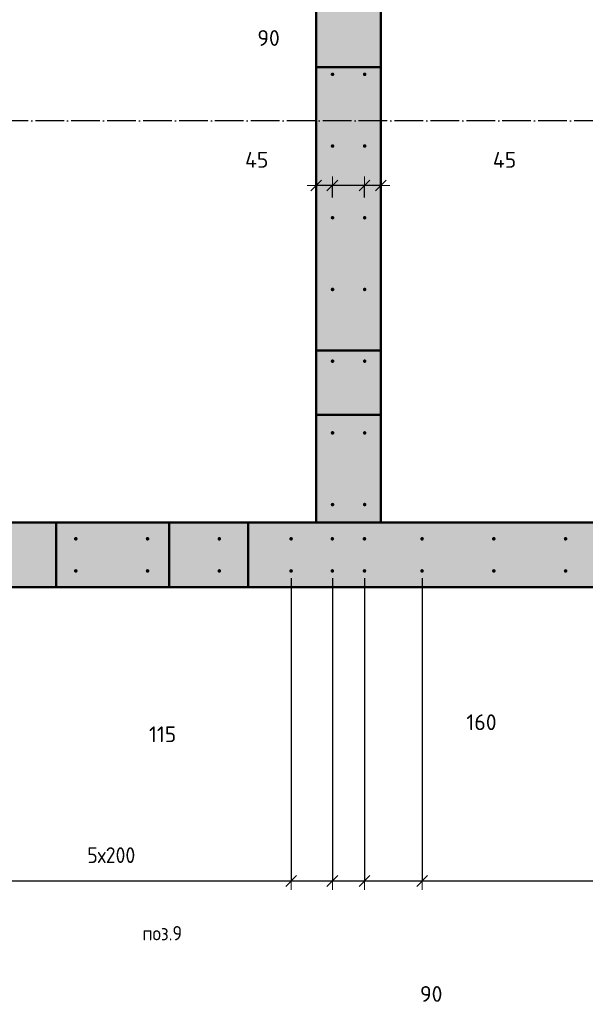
# Model space of a CAD drawing. Header units: millimetres. Extents: x -27380 to 48638, y 46540 to 72525.
# Tile 54 of 106: x 9274 to 10850, y 54796 to 57542. Entities that reach past the tile are written whole.
import ezdxf

# ---------------------------------------------------------------- set-up
doc = ezdxf.new("R2010")
doc.units = ezdxf.units.MM
doc.header["$PDMODE"] = 65
for name, pattern in [('______11', [100, 80, -10, 0, -10]), ('______5', [220, 160, -20, 20, -20]), ('________', [0])]:
    doc.linetypes.add(name, pattern=pattern)
for name, color, linetype, lineweight in [('Standard', 7, 'Continuous', 25), ('Арм.стержн. вертикальными 1', 22, 'Continuous', 35), ('Размерная линия_ общее', 7, 'Continuous', 13)]:
    doc.layers.add(name, color=color, linetype=linetype, lineweight=lineweight)
doc.layers.add('Осевая линия_ общее', color=7, linetype='______5', lineweight=13, true_color=0xa0a0a0)
doc.styles.add('ISOCPEUR', font='ISOCPEUR')
doc.dimstyles.new('DIMSTYLE_11', dxfattribs={"dimtxt": 44, "dimasz": 50, "dimexe": 0, "dimexo": 0, "dimgap": 22, "dimtad": 0, "dimdec": 0, "dimrnd": 5, "dimzin": 12, "dimdsep": 46, "dimtxsty": 'ISOCPEUR', "dimblk1": 'ALL_ML_STRICH', "dimblk2": 'ALL_ML_STRICH', "dimsah": 1, "dimcen": 0, "dimclrd": 7, "dimclre": 256, "dimclrt": 7, "dimadec": 0, "dimazin": 0, "dimtfac": 1, "dimtdec": 0, "dimtix": 1, "dimtmove": 2, "dimatfit": 3, "dimfxl": 0, "dimtvp": 1.2, "dimtzin": 0, "dimlwd": 0, "dimlwe": -3, "dimarcsym": 0})
doc.dimstyles.new('DIMSTYLE_3', dxfattribs={"dimtxt": 44, "dimasz": 50, "dimexe": 0, "dimexo": 0, "dimgap": 22, "dimtad": 2, "dimdec": 0, "dimrnd": 5, "dimzin": 12, "dimdsep": 46, "dimtxsty": 'ISOCPEUR', "dimblk1": 'ALL_ML_STRICH', "dimblk2": 'ALL_ML_STRICH', "dimsah": 1, "dimcen": 0, "dimclrd": 7, "dimclre": 256, "dimclrt": 7, "dimadec": 0, "dimazin": 0, "dimtfac": 1, "dimtdec": 0, "dimtix": 1, "dimtmove": 2, "dimatfit": 3, "dimfxl": 0, "dimtvp": 1.2, "dimtzin": 0, "dimlwd": 0, "dimlwe": -3, "dimarcsym": 0})
doc.dimstyles.new('DIMSTYLE_7', dxfattribs={"dimtxt": 44, "dimasz": 50, "dimexe": 0, "dimexo": 0, "dimgap": 22, "dimtad": 2, "dimdec": 0, "dimrnd": 5, "dimzin": 12, "dimdsep": 46, "dimtxsty": 'ISOCPEUR', "dimblk1": 'ALL_ML_STRICH', "dimblk2": 'ALL_ML_STRICH', "dimsah": 1, "dimcen": 0, "dimclrd": 7, "dimclre": 256, "dimclrt": 7, "dimadec": 0, "dimazin": 0, "dimtfac": 1, "dimtdec": 0, "dimtix": 1, "dimtmove": 2, "dimatfit": 3, "dimfxl": 0, "dimtzin": 0, "dimlwd": 0, "dimlwe": -3, "dimarcsym": 0})

# ---------------------------------------------------------------- blocks, each defined once
blk = doc.blocks.new('ALL_ML_STRICH')
at = {"color": 0, "linetype": 'ByBlock', "lineweight": -2}
for p, q in [((-1, 0), (0.5, 0)), ((-0.3, -0.3), (0.3, 0.3)), ((0, -0.5), (0, 0.5))]:
    blk.add_line(p, q, dxfattribs=at)
blk = doc.blocks.new('*D358')
at = {"layer": 'DEFPOINTS', "color": 7, "linetype": 'Continuous', "lineweight": 13, "transparency": 33554687}
for p in [(10280, 57126.8), (10280, 57080), (10234.5, 57026.3)]:
    blk.add_point(p, dxfattribs=at)
at = {"layer": 'Размерная линия_ общее', "color": 253, "linetype": 'Continuous', "lineweight": -2, "true_color": 0xa0a0a0, "transparency": 33554687}
for p, q in [((10280, 57106.8), (10280, 57080)), ((10234.5, 57046.3), (10234.5, 57080))]:
    blk.add_line(p, q, dxfattribs=at)
at = {"layer": 'Размерная линия_ общее', "color": 7, "linetype": 'Continuous', "lineweight": -2, "transparency": 33554687}
blk.add_line((10280, 57080), (10234.5, 57080), dxfattribs=at)
at = {"layer": 'Размерная линия_ общее', "color": 7, "linetype": 'Continuous', "lineweight": 13, "transparency": 33554687, "xscale": 50, "yscale": 50, "zscale": 50}
for p, rotation in [((10234.5, 57080), 180), ((10280, 57080), 360)]:
    blk.add_blockref('ALL_ML_STRICH', p, dxfattribs=dict(at, rotation=rotation))
at = {"layer": 'Размерная линия_ общее', "color": 7, "linetype": 'Continuous', "lineweight": 13, "transparency": 33554687, "insert": (10624.9, 57151.4), "char_height": 44, "width": 88, "attachment_point": 5, "style": 'ISOCPEUR'}
blk.add_mtext('\\A1;{45}', dxfattribs=at)
blk = doc.blocks.new('*D359')
at = {"layer": 'DEFPOINTS', "color": 7, "linetype": 'Continuous', "lineweight": 13, "transparency": 33554687}
for p in [(10234.5, 57080), (10145, 57026.3), (10234.5, 57026.3)]:
    blk.add_point(p, dxfattribs=at)
at = {"layer": 'Размерная линия_ общее', "color": 253, "linetype": 'Continuous', "lineweight": -2, "true_color": 0xa0a0a0, "transparency": 33554687}
for p, q in [((10145, 57046.3), (10145, 57080)), ((10234.5, 57046.3), (10234.5, 57080))]:
    blk.add_line(p, q, dxfattribs=at)
at = {"layer": 'Размерная линия_ общее', "color": 7, "linetype": 'Continuous', "lineweight": -2, "transparency": 33554687}
blk.add_line((10234.5, 57080), (10145, 57080), dxfattribs=at)
at = {"layer": 'Размерная линия_ общее', "color": 7, "linetype": 'Continuous', "lineweight": 13, "transparency": 33554687, "xscale": 50, "yscale": 50, "zscale": 50}
for p, rotation in [((10145, 57080), 180), ((10234.5, 57080), 360)]:
    blk.add_blockref('ALL_ML_STRICH', p, dxfattribs=dict(at, rotation=rotation))
at = {"layer": 'Размерная линия_ общее', "color": 7, "linetype": 'Continuous', "lineweight": 13, "transparency": 33554687, "insert": (9967.2, 57491.3), "char_height": 44, "width": 88, "attachment_point": 5, "style": 'ISOCPEUR'}
blk.add_mtext('\\A1;{90}', dxfattribs=at)
blk = doc.blocks.new('*D360')
at = {"layer": 'DEFPOINTS', "color": 7, "linetype": 'Continuous', "lineweight": 13, "transparency": 33554687}
for p in [(10100, 57126.8), (10145, 57080), (10145, 57026.3)]:
    blk.add_point(p, dxfattribs=at)
at = {"layer": 'Размерная линия_ общее', "color": 253, "linetype": 'Continuous', "lineweight": -2, "true_color": 0xa0a0a0, "transparency": 33554687}
for p, q in [((10100, 57106.8), (10100, 57080)), ((10145, 57046.3), (10145, 57080))]:
    blk.add_line(p, q, dxfattribs=at)
at = {"layer": 'Размерная линия_ общее', "color": 7, "linetype": 'Continuous', "lineweight": -2, "transparency": 33554687}
blk.add_line((10145, 57080), (10100, 57080), dxfattribs=at)
at = {"layer": 'Размерная линия_ общее', "color": 7, "linetype": 'Continuous', "lineweight": 13, "transparency": 33554687, "xscale": 50, "yscale": 50, "zscale": 50}
for p, rotation in [((10100, 57080), 180), ((10145, 57080), 360)]:
    blk.add_blockref('ALL_ML_STRICH', p, dxfattribs=dict(at, rotation=rotation))
at = {"layer": 'Размерная линия_ общее', "color": 7, "linetype": 'Continuous', "lineweight": 13, "transparency": 33554687, "insert": (9934.2, 57151.6), "char_height": 44, "width": 88, "attachment_point": 5, "style": 'ISOCPEUR'}
blk.add_mtext('\\A1;{45}', dxfattribs=at)
blk = doc.blocks.new('*D379')
at = {"layer": 'DEFPOINTS', "color": 7, "linetype": 'Continuous', "lineweight": 13, "transparency": 33554687}
for p in [(9030, 56081.3), (10030, 56005), (9030, 55140.3)]:
    blk.add_point(p, dxfattribs=at)
at = {"layer": 'Размерная линия_ общее', "color": 253, "linetype": 'Continuous', "lineweight": -2, "true_color": 0xa0a0a0, "transparency": 33554687}
for p, q in [((9030, 56061.3), (9030, 55140.3)), ((10030, 55985), (10030, 55140.3))]:
    blk.add_line(p, q, dxfattribs=at)
at = {"layer": 'Размерная линия_ общее', "color": 7, "linetype": 'Continuous', "lineweight": -2, "transparency": 33554687}
blk.add_line((9030, 55140.3), (10030, 55140.3), dxfattribs=at)
at = {"layer": 'Размерная линия_ общее', "color": 7, "linetype": 'Continuous', "lineweight": 13, "transparency": 33554687, "xscale": 50, "yscale": 50, "zscale": 50, "rotation": 180}
blk.add_blockref('ALL_ML_STRICH', (9030, 55140.3), dxfattribs=at)
at = {"layer": 'Размерная линия_ общее', "color": 7, "linetype": 'Continuous', "lineweight": 13, "transparency": 33554687, "xscale": 50, "yscale": 50, "zscale": 50}
blk.add_blockref('ALL_ML_STRICH', (10030, 55140.3), dxfattribs=at)
at = {"layer": 'Размерная линия_ общее', "color": 7, "linetype": 'Continuous', "lineweight": 13, "transparency": 33554687, "insert": (9462, 55234.3), "char_height": 44, "width": 2.2, "attachment_point": 1, "line_spacing_factor": 0.60241, "style": 'ISOCPEUR'}
blk.add_mtext('\\W0.91;5х200', dxfattribs=at)
blk = doc.blocks.new('*D380')
at = {"layer": 'DEFPOINTS', "color": 7, "linetype": 'Continuous', "lineweight": 13, "transparency": 33554687}
for p in [(10030, 56005), (10145, 56005), (10030, 55140.3)]:
    blk.add_point(p, dxfattribs=at)
at = {"layer": 'Размерная линия_ общее', "color": 253, "linetype": 'Continuous', "lineweight": -2, "true_color": 0xa0a0a0, "transparency": 33554687}
for p, q in [((10030, 55985), (10030, 55140.3)), ((10145, 55985), (10145, 55140.3))]:
    blk.add_line(p, q, dxfattribs=at)
at = {"layer": 'Размерная линия_ общее', "color": 7, "linetype": 'Continuous', "lineweight": -2, "transparency": 33554687}
blk.add_line((10030, 55140.3), (10145, 55140.3), dxfattribs=at)
at = {"layer": 'Размерная линия_ общее', "color": 7, "linetype": 'Continuous', "lineweight": 13, "transparency": 33554687, "xscale": 50, "yscale": 50, "zscale": 50, "rotation": 180}
blk.add_blockref('ALL_ML_STRICH', (10030, 55140.3), dxfattribs=at)
at = {"layer": 'Размерная линия_ общее', "color": 7, "linetype": 'Continuous', "lineweight": 13, "transparency": 33554687, "xscale": 50, "yscale": 50, "zscale": 50}
blk.add_blockref('ALL_ML_STRICH', (10145, 55140.3), dxfattribs=at)
at = {"layer": 'Размерная линия_ общее', "color": 7, "linetype": 'Continuous', "lineweight": 13, "transparency": 33554687, "insert": (9672, 55549.4), "char_height": 44, "width": 132, "attachment_point": 5, "style": 'ISOCPEUR'}
blk.add_mtext('\\A1;{115}', dxfattribs=at)
blk = doc.blocks.new('*D381')
at = {"layer": 'DEFPOINTS', "color": 7, "linetype": 'Continuous', "lineweight": 13, "transparency": 33554687}
for p in [(10145, 56005), (10234.5, 56005), (10145, 55140.3)]:
    blk.add_point(p, dxfattribs=at)
at = {"layer": 'Размерная линия_ общее', "color": 253, "linetype": 'Continuous', "lineweight": -2, "true_color": 0xa0a0a0, "transparency": 33554687}
for p, q in [((10145, 55985), (10145, 55140.3)), ((10234.5, 55985), (10234.5, 55140.3))]:
    blk.add_line(p, q, dxfattribs=at)
at = {"layer": 'Размерная линия_ общее', "color": 7, "linetype": 'Continuous', "lineweight": -2, "transparency": 33554687}
blk.add_line((10145, 55140.3), (10234.5, 55140.3), dxfattribs=at)
at = {"layer": 'Размерная линия_ общее', "color": 7, "linetype": 'Continuous', "lineweight": 13, "transparency": 33554687, "xscale": 50, "yscale": 50, "zscale": 50, "rotation": 180}
blk.add_blockref('ALL_ML_STRICH', (10145, 55140.3), dxfattribs=at)
at = {"layer": 'Размерная линия_ общее', "color": 7, "linetype": 'Continuous', "lineweight": 13, "transparency": 33554687, "xscale": 50, "yscale": 50, "zscale": 50}
blk.add_blockref('ALL_ML_STRICH', (10234.5, 55140.3), dxfattribs=at)
at = {"layer": 'Размерная линия_ общее', "color": 7, "linetype": 'Continuous', "lineweight": 13, "transparency": 33554687, "insert": (10420.5, 54825.1), "char_height": 44, "width": 88, "attachment_point": 5, "style": 'ISOCPEUR'}
blk.add_mtext('\\A1;{90}', dxfattribs=at)
blk = doc.blocks.new('*D382')
at = {"layer": 'DEFPOINTS', "color": 7, "linetype": 'Continuous', "lineweight": 13, "transparency": 33554687}
for p in [(10234.5, 56005), (10395, 56005), (10234.5, 55140.3)]:
    blk.add_point(p, dxfattribs=at)
at = {"layer": 'Размерная линия_ общее', "color": 253, "linetype": 'Continuous', "lineweight": -2, "true_color": 0xa0a0a0, "transparency": 33554687}
for p, q in [((10234.5, 55985), (10234.5, 55140.3)), ((10395, 55985), (10395, 55140.3))]:
    blk.add_line(p, q, dxfattribs=at)
at = {"layer": 'Размерная линия_ общее', "color": 7, "linetype": 'Continuous', "lineweight": -2, "transparency": 33554687}
blk.add_line((10234.5, 55140.3), (10395, 55140.3), dxfattribs=at)
at = {"layer": 'Размерная линия_ общее', "color": 7, "linetype": 'Continuous', "lineweight": 13, "transparency": 33554687, "xscale": 50, "yscale": 50, "zscale": 50, "rotation": 180}
blk.add_blockref('ALL_ML_STRICH', (10234.5, 55140.3), dxfattribs=at)
at = {"layer": 'Размерная линия_ общее', "color": 7, "linetype": 'Continuous', "lineweight": 13, "transparency": 33554687, "xscale": 50, "yscale": 50, "zscale": 50}
blk.add_blockref('ALL_ML_STRICH', (10395, 55140.3), dxfattribs=at)
at = {"layer": 'Размерная линия_ общее', "color": 7, "linetype": 'Continuous', "lineweight": 13, "transparency": 33554687, "insert": (10560.7, 55583), "char_height": 44, "width": 132, "attachment_point": 5, "style": 'ISOCPEUR'}
blk.add_mtext('\\A1;{160}', dxfattribs=at)
blk = doc.blocks.new('*D383')
at = {"layer": 'DEFPOINTS', "color": 7, "linetype": 'Continuous', "lineweight": 13, "transparency": 33554687}
for p in [(12795, 56081.3), (10395, 56005), (10395, 55140.3)]:
    blk.add_point(p, dxfattribs=at)
at = {"layer": 'Размерная линия_ общее', "color": 253, "linetype": 'Continuous', "lineweight": -2, "true_color": 0xa0a0a0, "transparency": 33554687}
for p, q in [((12795, 56061.3), (12795, 55140.3)), ((10395, 55985), (10395, 55140.3))]:
    blk.add_line(p, q, dxfattribs=at)
at = {"layer": 'Размерная линия_ общее', "color": 7, "linetype": 'Continuous', "lineweight": -2, "transparency": 33554687}
blk.add_line((10395, 55140.3), (12795, 55140.3), dxfattribs=at)
at = {"layer": 'Размерная линия_ общее', "color": 7, "linetype": 'Continuous', "lineweight": 13, "transparency": 33554687, "xscale": 50, "yscale": 50, "zscale": 50, "rotation": 180}
blk.add_blockref('ALL_ML_STRICH', (10395, 55140.3), dxfattribs=at)
at = {"layer": 'Размерная линия_ общее', "color": 7, "linetype": 'Continuous', "lineweight": 13, "transparency": 33554687, "xscale": 50, "yscale": 50, "zscale": 50}
blk.add_blockref('ALL_ML_STRICH', (12795, 55140.3), dxfattribs=at)
at = {"layer": 'Размерная линия_ общее', "color": 7, "linetype": 'Continuous', "lineweight": 13, "transparency": 33554687, "insert": (11445, 55234.3), "char_height": 44, "width": 2.2, "attachment_point": 1, "line_spacing_factor": 0.60241, "style": 'ISOCPEUR'}
blk.add_mtext('\\W0.91;12х200=2400', dxfattribs=at)

msp = doc.modelspace()

# ---------------------------------------------------------------- hatches: boundary and pattern name
at = {"linetype": 'Continuous', "lineweight": 13, "transparency": 33554687}
for points in [[(10100, 56140), (10280, 56140), (10280, 57890), (10100, 57890)], [(14100, 55960), (14100, 56140), (8320, 56140), (8320, 55960)]]:
    msp.add_hatch(color=7, dxfattribs=at).paths.add_polyline_path(points)
at = {"layer": 'Арм.стержн. вертикальными 1', "linetype": 'Continuous', "lineweight": 50, "transparency": 33554687}
for points in [[(10150.5, 57390), (10150.1, 57391.9), (10149, 57393.5), (10147.4, 57394.6), (10145.5, 57395), (10143.6, 57394.6), (10141.9, 57393.5), (10140.8, 57391.9), (10140.5, 57390), (10140.8, 57388.1), (10141.9, 57386.5), (10143.6, 57385.4), (10145.5, 57385), (10147.4, 57385.4), (10149, 57386.5), (10150.1, 57388.1)], [(10240, 57390), (10239.6, 57391.9), (10238.5, 57393.5), (10236.9, 57394.6), (10235, 57395), (10233.1, 57394.6), (10231.5, 57393.5), (10230.4, 57391.9), (10230, 57390), (10230.4, 57388.1), (10231.5, 57386.5), (10233.1, 57385.4), (10235, 57385), (10236.9, 57385.4), (10238.5, 57386.5), (10239.6, 57388.1)], [(10150.5, 57190), (10150.1, 57191.9), (10149, 57193.5), (10147.4, 57194.6), (10145.5, 57195), (10143.6, 57194.6), (10141.9, 57193.5), (10140.8, 57191.9), (10140.5, 57190), (10140.8, 57188.1), (10141.9, 57186.5), (10143.6, 57185.4), (10145.5, 57185), (10147.4, 57185.4), (10149, 57186.5), (10150.1, 57188.1)], [(10240, 57190), (10239.6, 57191.9), (10238.5, 57193.5), (10236.9, 57194.6), (10235, 57195), (10233.1, 57194.6), (10231.5, 57193.5), (10230.4, 57191.9), (10230, 57190), (10230.4, 57188.1), (10231.5, 57186.5), (10233.1, 57185.4), (10235, 57185), (10236.9, 57185.4), (10238.5, 57186.5), (10239.6, 57188.1)], [(10150.5, 56990), (10150.1, 56991.9), (10149, 56993.5), (10147.4, 56994.6), (10145.5, 56995), (10143.6, 56994.6), (10141.9, 56993.5), (10140.8, 56991.9), (10140.5, 56990), (10140.8, 56988.1), (10141.9, 56986.5), (10143.6, 56985.4), (10145.5, 56985), (10147.4, 56985.4), (10149, 56986.5), (10150.1, 56988.1)], [(10240, 56990), (10239.6, 56991.9), (10238.5, 56993.5), (10236.9, 56994.6), (10235, 56995), (10233.1, 56994.6), (10231.5, 56993.5), (10230.4, 56991.9), (10230, 56990), (10230.4, 56988.1), (10231.5, 56986.5), (10233.1, 56985.4), (10235, 56985), (10236.9, 56985.4), (10238.5, 56986.5), (10239.6, 56988.1)], [(10150.5, 56790), (10150.1, 56791.9), (10149, 56793.5), (10147.4, 56794.6), (10145.5, 56795), (10143.6, 56794.6), (10141.9, 56793.5), (10140.8, 56791.9), (10140.5, 56790), (10140.8, 56788.1), (10141.9, 56786.5), (10143.6, 56785.4), (10145.5, 56785), (10147.4, 56785.4), (10149, 56786.5), (10150.1, 56788.1)], [(10240, 56790), (10239.6, 56791.9), (10238.5, 56793.5), (10236.9, 56794.6), (10235, 56795), (10233.1, 56794.6), (10231.5, 56793.5), (10230.4, 56791.9), (10230, 56790), (10230.4, 56788.1), (10231.5, 56786.5), (10233.1, 56785.4), (10235, 56785), (10236.9, 56785.4), (10238.5, 56786.5), (10239.6, 56788.1)], [(10150.5, 56590), (10150.1, 56591.9), (10149, 56593.5), (10147.4, 56594.6), (10145.5, 56595), (10143.6, 56594.6), (10141.9, 56593.5), (10140.8, 56591.9), (10140.5, 56590), (10140.8, 56588.1), (10141.9, 56586.5), (10143.6, 56585.4), (10145.5, 56585), (10147.4, 56585.4), (10149, 56586.5), (10150.1, 56588.1)], [(10240, 56590), (10239.6, 56591.9), (10238.5, 56593.5), (10236.9, 56594.6), (10235, 56595), (10233.1, 56594.6), (10231.5, 56593.5), (10230.4, 56591.9), (10230, 56590), (10230.4, 56588.1), (10231.5, 56586.5), (10233.1, 56585.4), (10235, 56585), (10236.9, 56585.4), (10238.5, 56586.5), (10239.6, 56588.1)], [(10150.5, 56390), (10150.1, 56391.9), (10149, 56393.5), (10147.4, 56394.6), (10145.5, 56395), (10143.6, 56394.6), (10141.9, 56393.5), (10140.8, 56391.9), (10140.5, 56390), (10140.8, 56388.1), (10141.9, 56386.5), (10143.6, 56385.4), (10145.5, 56385), (10147.4, 56385.4), (10149, 56386.5), (10150.1, 56388.1)], [(10240, 56390), (10239.6, 56391.9), (10238.5, 56393.5), (10236.9, 56394.6), (10235, 56395), (10233.1, 56394.6), (10231.5, 56393.5), (10230.4, 56391.9), (10230, 56390), (10230.4, 56388.1), (10231.5, 56386.5), (10233.1, 56385.4), (10235, 56385), (10236.9, 56385.4), (10238.5, 56386.5), (10239.6, 56388.1)], [(10150.5, 56190), (10150.1, 56191.9), (10149, 56193.5), (10147.4, 56194.6), (10145.5, 56195), (10143.6, 56194.6), (10141.9, 56193.5), (10140.8, 56191.9), (10140.5, 56190), (10140.8, 56188.1), (10141.9, 56186.5), (10143.6, 56185.4), (10145.5, 56185), (10147.4, 56185.4), (10149, 56186.5), (10150.1, 56188.1)], [(10240, 56190), (10239.6, 56191.9), (10238.5, 56193.5), (10236.9, 56194.6), (10235, 56195), (10233.1, 56194.6), (10231.5, 56193.5), (10230.4, 56191.9), (10230, 56190), (10230.4, 56188.1), (10231.5, 56186.5), (10233.1, 56185.4), (10235, 56185), (10236.9, 56185.4), (10238.5, 56186.5), (10239.6, 56188.1)], [(9435, 56094.6), (9434.6, 56096.5), (9433.5, 56098.1), (9431.9, 56099.2), (9430, 56099.6), (9428, 56099.2), (9426.4, 56098.1), (9425.3, 56096.5), (9425, 56094.6), (9425.3, 56092.7), (9426.4, 56091), (9428, 56090), (9430, 56089.6), (9431.9, 56090), (9433.5, 56091), (9434.6, 56092.7)], [(9635, 56094.6), (9634.6, 56096.5), (9633.5, 56098.1), (9631.9, 56099.2), (9630, 56099.6), (9628, 56099.2), (9626.4, 56098.1), (9625.3, 56096.5), (9625, 56094.6), (9625.3, 56092.7), (9626.4, 56091), (9628, 56089.9), (9630, 56089.6), (9631.9, 56089.9), (9633.5, 56091), (9634.6, 56092.7)], [(9835, 56094.6), (9834.6, 56096.5), (9833.5, 56098.1), (9831.9, 56099.2), (9830, 56099.6), (9828, 56099.2), (9826.4, 56098.1), (9825.3, 56096.5), (9825, 56094.6), (9825.3, 56092.7), (9826.4, 56091), (9828, 56089.9), (9830, 56089.6), (9831.9, 56089.9), (9833.5, 56091), (9834.6, 56092.7)], [(10035, 56094.6), (10034.6, 56096.5), (10033.5, 56098.1), (10031.9, 56099.2), (10030, 56099.6), (10028, 56099.2), (10026.4, 56098.1), (10025.3, 56096.5), (10025, 56094.6), (10025.3, 56092.7), (10026.4, 56091), (10028, 56089.9), (10030, 56089.6), (10031.9, 56089.9), (10033.5, 56091), (10034.6, 56092.7)], [(10149.9, 56094.6), (10149.6, 56096.5), (10148.5, 56098.1), (10146.8, 56099.2), (10144.9, 56099.6), (10143, 56099.2), (10141.4, 56098.1), (10140.3, 56096.5), (10139.9, 56094.6), (10140.3, 56092.7), (10141.4, 56091), (10143, 56089.9), (10144.9, 56089.6), (10146.8, 56089.9), (10148.5, 56091), (10149.6, 56092.7)], [(10239.5, 56094.6), (10239.1, 56096.5), (10238, 56098.1), (10236.4, 56099.2), (10234.5, 56099.6), (10232.5, 56099.2), (10230.9, 56098.1), (10229.8, 56096.5), (10229.5, 56094.6), (10229.8, 56092.7), (10230.9, 56091), (10232.5, 56089.9), (10234.5, 56089.6), (10236.4, 56089.9), (10238, 56091), (10239.1, 56092.7)], [(10400, 56094.6), (10399.6, 56096.5), (10398.5, 56098.1), (10396.9, 56099.2), (10395, 56099.6), (10393, 56099.2), (10391.4, 56098.1), (10390.3, 56096.5), (10390, 56094.6), (10390.3, 56092.6), (10391.4, 56091), (10393, 56089.9), (10395, 56089.6), (10396.9, 56089.9), (10398.5, 56091), (10399.6, 56092.6)], [(10600, 56094.6), (10599.6, 56096.5), (10598.5, 56098.1), (10596.9, 56099.2), (10595, 56099.6), (10593, 56099.2), (10591.4, 56098.1), (10590.3, 56096.5), (10590, 56094.6), (10590.3, 56092.6), (10591.4, 56091), (10593, 56089.9), (10595, 56089.6), (10596.9, 56089.9), (10598.5, 56091), (10599.6, 56092.6)], [(10800, 56094.6), (10799.6, 56096.5), (10798.5, 56098.1), (10796.9, 56099.2), (10795, 56099.6), (10793, 56099.2), (10791.4, 56098.1), (10790.3, 56096.5), (10790, 56094.6), (10790.3, 56092.6), (10791.4, 56091), (10793, 56089.9), (10795, 56089.6), (10796.9, 56089.9), (10798.5, 56091), (10799.6, 56092.6)], [(9435, 56005), (9434.6, 56007), (9433.5, 56008.6), (9431.9, 56009.7), (9430, 56010), (9428, 56009.7), (9426.4, 56008.6), (9425.3, 56007), (9425, 56005), (9425.3, 56003.1), (9426.4, 56001.5), (9428, 56000.4), (9430, 56000), (9431.9, 56000.4), (9433.5, 56001.5), (9434.6, 56003.1)], [(9635, 56005), (9634.6, 56007), (9633.5, 56008.6), (9631.9, 56009.7), (9630, 56010), (9628, 56009.7), (9626.4, 56008.6), (9625.3, 56007), (9625, 56005), (9625.3, 56003.1), (9626.4, 56001.5), (9628, 56000.4), (9630, 56000), (9631.9, 56000.4), (9633.5, 56001.5), (9634.6, 56003.1)], [(9835, 56005), (9834.6, 56006.9), (9833.5, 56008.6), (9831.9, 56009.7), (9830, 56010), (9828, 56009.7), (9826.4, 56008.6), (9825.3, 56006.9), (9825, 56005), (9825.3, 56003.1), (9826.4, 56001.5), (9828, 56000.4), (9830, 56000), (9831.9, 56000.4), (9833.5, 56001.5), (9834.6, 56003.1)], [(10035, 56005), (10034.6, 56006.9), (10033.5, 56008.6), (10031.9, 56009.7), (10030, 56010), (10028, 56009.7), (10026.4, 56008.6), (10025.3, 56006.9), (10025, 56005), (10025.3, 56003.1), (10026.4, 56001.5), (10028, 56000.4), (10030, 56000), (10031.9, 56000.4), (10033.5, 56001.5), (10034.6, 56003.1)], [(10149.9, 56005), (10149.6, 56006.9), (10148.5, 56008.6), (10146.8, 56009.7), (10144.9, 56010), (10143, 56009.7), (10141.4, 56008.6), (10140.3, 56006.9), (10139.9, 56005), (10140.3, 56003.1), (10141.4, 56001.5), (10143, 56000.4), (10144.9, 56000), (10146.8, 56000.4), (10148.5, 56001.5), (10149.6, 56003.1)], [(10239.5, 56005), (10239.1, 56006.9), (10238, 56008.6), (10236.4, 56009.7), (10234.5, 56010), (10232.5, 56009.7), (10230.9, 56008.6), (10229.8, 56006.9), (10229.5, 56005), (10229.8, 56003.1), (10230.9, 56001.5), (10232.5, 56000.4), (10234.5, 56000), (10236.4, 56000.4), (10238, 56001.5), (10239.1, 56003.1)], [(10400, 56005), (10399.6, 56006.9), (10398.5, 56008.6), (10396.9, 56009.7), (10395, 56010), (10393, 56009.7), (10391.4, 56008.6), (10390.3, 56006.9), (10390, 56005), (10390.3, 56003.1), (10391.4, 56001.5), (10393, 56000.4), (10395, 56000), (10396.9, 56000.4), (10398.5, 56001.5), (10399.6, 56003.1)], [(10600, 56005), (10599.6, 56006.9), (10598.5, 56008.6), (10596.9, 56009.6), (10595, 56010), (10593, 56009.6), (10591.4, 56008.6), (10590.3, 56006.9), (10590, 56005), (10590.3, 56003.1), (10591.4, 56001.5), (10593, 56000.4), (10595, 56000), (10596.9, 56000.4), (10598.5, 56001.5), (10599.6, 56003.1)], [(10800, 56005), (10799.6, 56006.9), (10798.5, 56008.6), (10796.9, 56009.6), (10795, 56010), (10793, 56009.6), (10791.4, 56008.6), (10790.3, 56006.9), (10790, 56005), (10790.3, 56003.1), (10791.4, 56001.5), (10793, 56000.4), (10795, 56000), (10796.9, 56000.4), (10798.5, 56001.5), (10799.6, 56003.1)]]:
    msp.add_hatch(color=4, dxfattribs=at).paths.add_polyline_path(points)

# ---------------------------------------------------------------- linework, layer by layer
at = {"color": 7, "linetype": 'Continuous', "lineweight": 50, "transparency": 33554687}
for p, q in [((10100, 56140), (10100, 57890)), ((10280, 57890), (10280, 56140)), ((8320, 56140), (10100, 56140)), ((10280, 56140), (10100, 56140)), ((10280, 56140), (12940, 56140)), ((14100, 55960), (8320, 55960))]:
    msp.add_line(p, q, dxfattribs=at)
at = {"color": 7, "linetype": '________', "lineweight": 50, "transparency": 33554687}
for p, q in [((10100, 57410), (10280, 57410)), ((10280, 56620), (10100, 56620)), ((10100, 56440), (10280, 56440)), ((9375, 55960), (9375, 56140)), ((9690, 56140), (9690, 55960)), ((9910, 55960), (9910, 56140))]:
    msp.add_line(p, q, dxfattribs=at)
at = {"layer": 'Осевая линия_ общее', "color": 253, "linetype": '______11', "lineweight": -3, "true_color": 0xa0a0a0, "transparency": 33554687}
msp.add_line((14202, 57260), (-2131.8, 57260), dxfattribs=at)

# ---------------------------------------------------------------- texts
at = {"layer": 'Standard', "color": 7, "linetype": 'Continuous', "lineweight": 13, "transparency": 33554687, "insert": (9670.9, 54994.6), "char_height": 40, "width": 127.972, "attachment_point": 5, "style": 'ISOCPEUR'}
msp.add_mtext('\\A1;{\\fISOCPEUR|i0|b0;\\H40.000000;\\W0.909091;\\C7;поз.9}\\P', dxfattribs=at)

# ---------------------------------------------------------------- dimensions: what is measured, and where the dimension line sits
at = {"layer": 'Размерная линия_ общее', "color": 7, "linetype": 'Continuous', "lineweight": 13, "transparency": 33554687}
for base, p1, p2, picture, middle in [((10144.9997, 57080), (10234.531, 57046.2997), (10144.9997, 57046.2997), '*D359', (9967.1915, 57491.3415)), ((10100, 57080), (10145, 57046.3), (10100, 57106.8), '*D360', (9934.2, 57151.6)), ((10234.531, 57080), (10280, 57106.7875), (10234.531, 57046.2997), '*D358', (10624.8756, 57151.3839))]:
    dim = msp.add_linear_dim(base=base, p1=p1, p2=p2, angle=180, dimstyle='DIMSTYLE_3', override={"dimpost": '<>', "dimclrd": 7, "dimclre": 253, "dimclrt": 7, "dimlwd": 0, "dimlwe": 65533}, dxfattribs=at)
    dim.commit()
    dim.dimension.update_dxf_attribs({"geometry": picture, "text_midpoint": middle, "dimtype": 160})
for base, p1, p2, text, picture, middle in [((10030, 55140.3), (9030, 56061.3), (10030, 55985), '\\W0.91;5х200', '*D379', (9530, 55162.3)), ((12795, 55140.3), (10395, 55985), (12795, 56061.3), '\\W0.91;12х200=2400', '*D383', (11595, 55162.3))]:
    dim = msp.add_linear_dim(base=base, p1=p1, p2=p2, text=text, dimstyle='DIMSTYLE_7', override={"dimpost": '<>', "dimclrd": 7, "dimclre": 253, "dimclrt": 7, "dimlwd": 0, "dimlwe": 65533}, dxfattribs=at)
    dim.commit()
    dim.dimension.update_dxf_attribs({"geometry": picture, "text_midpoint": middle, "dimtype": 160})
for base, p1, p2, dimstyle, picture, middle in [((10145, 55140.3), (10030, 55985), (10145, 55985), 'DIMSTYLE_3', '*D380', (9672, 55549.4)), ((10234.5039, 55140.3267), (10144.9726, 55985.0001), (10234.5039, 55985.0001), 'DIMSTYLE_11', '*D381', (10420.5268, 54825.1477)), ((10395.0005, 55140.3267), (10234.5039, 55985.0001), (10395.0005, 55985.0001), 'DIMSTYLE_7', '*D382', (10560.7201, 55583.0067))]:
    dim = msp.add_linear_dim(base=base, p1=p1, p2=p2, dimstyle=dimstyle, override={"dimpost": '<>', "dimclrd": 7, "dimclre": 253, "dimclrt": 7, "dimlwd": 0, "dimlwe": 65533}, dxfattribs=at)
    dim.commit()
    dim.dimension.update_dxf_attribs({"geometry": picture, "text_midpoint": middle, "dimtype": 160})

doc.saveas('drawing.dxf')
